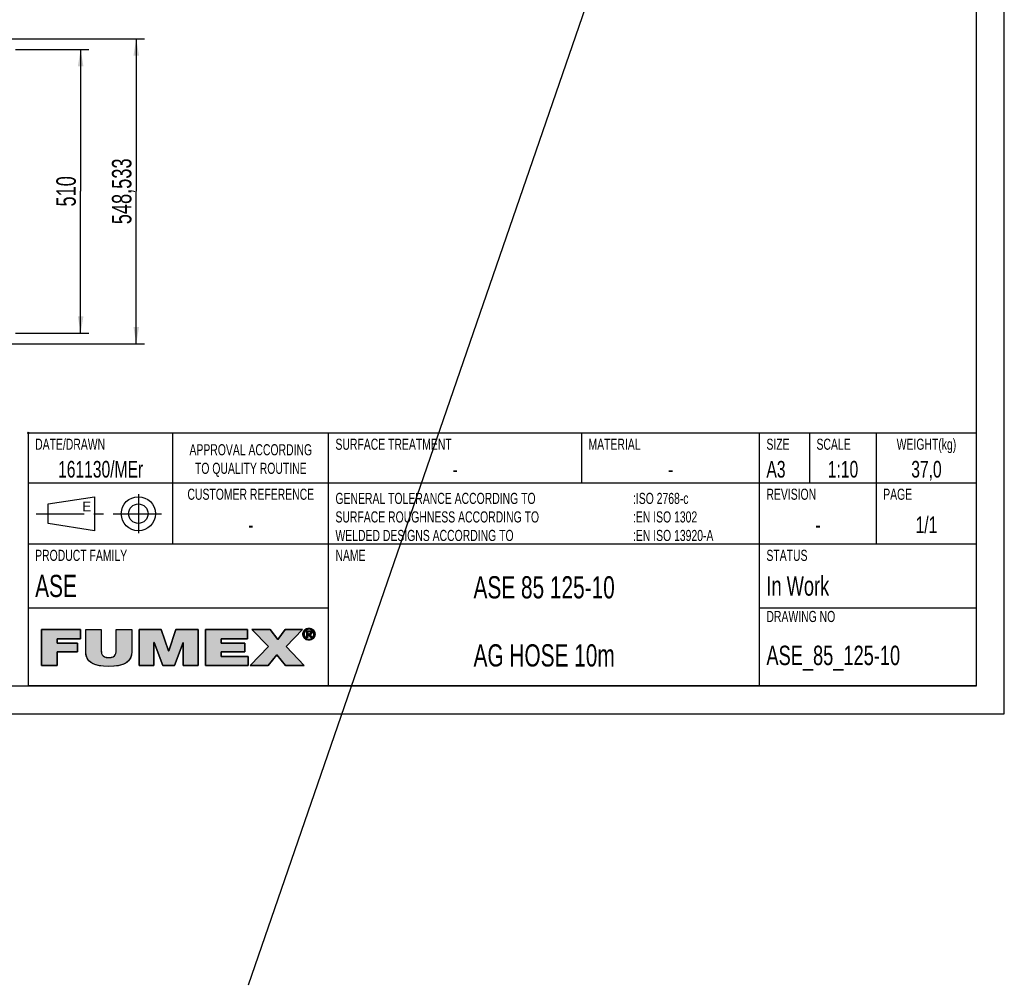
# Model space of a CAD drawing. Extents: x 0 to 420, y -49 to 297.
# Tile 19 of 20: x 243 to 420, y -49 to 125. Entities that reach past the tile are written whole.
import ezdxf

# ---------------------------------------------------------------- set-up
doc = ezdxf.new("R2010")
doc.units = 0
doc.header["$LTSCALE"] = 23.1
doc.linetypes.add('CENTER', pattern=[0.6, 0.375, -0.075, 0.075, -0.075])
doc.layers.get('0').update_dxf_attribs({"linetype": 'CONTINUOUS'})
for name, color, linetype in [('ASE_85_125-10_DXF_DIMENSIO', 7, 'CONTINUOUS'), ('ASE_85_125-10_DXF_FORMAT', 7, 'CONTINUOUS'), ('ASE_85_125-1DXF_CONTINUOUS', 7, 'CONTINUOUS'), ('HOSE_125_10_DXF_CONTINUOUS', 7, 'CONTINUOUS')]:
    doc.layers.add(name, color=color, linetype=linetype)
doc.styles.get("Standard").update_dxf_attribs({"font": 'txt', "width": 0.7})
doc.styles.add('TEXTSTYLE_2', font='txt', dxfattribs={"width": 0.7})
doc.styles.add('TEXTSTYLE_3', font='txt')
doc.dimstyles.new('DIMSTYLE_2', dxfattribs={"dimtxt": 3.5, "dimasz": 3, "dimexe": 1.5, "dimexo": 1, "dimgap": 0.875, "dimtad": 1, "dimdec": 3, "dimlfac": 10, "dimtxsty": 'STANDARD', "dimblk": '_ARROW_FILLED', "dimblk1": '_ARROW_FILLED', "dimblk2": '_ARROW_FILLED', "dimcen": 0.09, "dimazin": 3, "dimtp": 0.8, "dimtm": 0.8, "dimtfac": 1, "dimtdec": 3, "dimtofl": 0, "dimtmove": 0, "dimatfit": 3, "dimtolj": 1})

# ---------------------------------------------------------------- blocks, each defined once
blk = doc.blocks.new('BLOCK_2_BL1', base_point=(271.47, 11.94))
at = {"layer": 'ASE_85_125-10_DXF_FORMAT', "linetype": 'CONTINUOUS'}
for points in [[(249.69, 8.65), (246.89, 8.65), (246.89, 15.14), (253.91, 15.14), (253.91, 13.48), (249.69, 13.48), (249.69, 12.67), (253.32, 12.67), (253.32, 11.12), (249.69, 11.12)], [(263.1, 15.14), (263.1, 11.16), (263.06, 10.66), (262.95, 10.23), (262.77, 9.85), (262.52, 9.52), (262.19, 9.24), (261.79, 8.99), (261.28, 8.79), (260.65, 8.63), (259.88, 8.53), (258.96, 8.5), (258.04, 8.53), (257.27, 8.63), (256.64, 8.79), (256.13, 8.99), (255.72, 9.24), (255.39, 9.53), (255.14, 9.86), (254.96, 10.23), (254.85, 10.66), (254.81, 11.16), (254.81, 15.14), (257.61, 15.14), (257.61, 11.61), (257.62, 11.18), (257.68, 10.85), (257.79, 10.6), (257.96, 10.4), (258.19, 10.25), (258.53, 10.15), (258.97, 10.11), (259.41, 10.15), (259.73, 10.25), (259.97, 10.4), (260.13, 10.6), (260.23, 10.86), (260.29, 11.19), (260.3, 11.61), (260.3, 15.14)], [(267.08, 8.65), (264.43, 8.65), (264.43, 15.14), (268.41, 15.14), (269.71, 11.32), (269.74, 11.32), (271.04, 15.14), (275.02, 15.14), (275.02, 8.65), (272.37, 8.65), (272.37, 12.82), (272.35, 12.82), (270.77, 8.65), (268.68, 8.65), (267.1, 12.82), (267.08, 12.82)], [(284.04, 8.65), (276.37, 8.65), (276.37, 15.14), (283.9, 15.14), (283.9, 13.48), (279.17, 13.48), (279.17, 12.67), (283.46, 12.67), (283.46, 11.12), (279.17, 11.12), (279.17, 10.31), (284.04, 10.31)], [(287.6, 8.65), (284.39, 8.65), (287.68, 12.11), (284.68, 15.14), (287.97, 15.14), (289.34, 13.38), (290.69, 15.14), (293.8, 15.14), (290.89, 12.09), (294.13, 8.65), (290.76, 8.65), (289.2, 10.59)], [(294.32, 14.93), (294.24, 14.82), (294.17, 14.71), (294.13, 14.58), (294.1, 14.45), (294.09, 14.31), (293.88, 14.15), (293.87, 14.31), (293.88, 14.48), (293.92, 14.63), (293.98, 14.78), (294.06, 14.92), (294.36, 14.97)], [(294.1, 14.17), (294.13, 14.04), (294.17, 13.91), (294.24, 13.8), (294.32, 13.7), (294.16, 13.58), (294.06, 13.71), (293.98, 13.84), (293.92, 13.99), (293.88, 14.15), (294.09, 14.31)], [(294.47, 15.06), (294.36, 14.97), (294.06, 14.92), (294.16, 15.04), (294.58, 15.12)], [(294.7, 15.17), (294.58, 15.12), (294.16, 15.04), (294.27, 15.15), (294.83, 15.2)], [(294.96, 15.21), (294.83, 15.2), (294.27, 15.15), (294.34, 15.2), (295.44, 15.28), (295.58, 15.2), (295.65, 15.15), (295.76, 15.04), (295.86, 14.92), (295.94, 14.78), (296, 14.63), (296.04, 14.48), (296.05, 14.31), (296.04, 14.15), (296, 13.99), (295.94, 13.84), (295.86, 13.71), (295.76, 13.58), (295.65, 13.47), (295.58, 13.42), (295.44, 13.34), (295.29, 13.28), (295.13, 13.25), (294.8, 13.25), (294.64, 13.28), (294.48, 13.34), (294.41, 13.38), (294.96, 13.42), (295.1, 13.43), (295.22, 13.45), (295.35, 13.5), (295.46, 13.57), (295.56, 13.65), (295.6, 13.7), (295.68, 13.8), (295.75, 13.91), (295.79, 14.04), (295.82, 14.17), (295.83, 14.31), (295.82, 14.45), (295.79, 14.58), (295.75, 14.71), (295.68, 14.82), (295.6, 14.93), (295.56, 14.97), (295.46, 15.05), (295.34, 15.12), (295.22, 15.17), (295.1, 15.2)], [(294.96, 15.39), (295.13, 15.37), (295.29, 15.34), (295.44, 15.28), (294.34, 15.2), (294.48, 15.28), (294.64, 15.34), (294.8, 15.37)], [(294.74, 14.77), (294.55, 13.69), (294.55, 14.93), (295.02, 14.93), (295.02, 14.93), (295.13, 14.92), (295.21, 14.91), (295.28, 14.89), (295.33, 14.86), (295.38, 14.82), (295.4, 14.8), (295.41, 14.77), (295.44, 14.72), (295.45, 14.66), (295.46, 14.58), (295.45, 14.5), (295.43, 14.44), (295.41, 14.39), (295.09, 14.39), (295.13, 14.4), (295.16, 14.41), (295.19, 14.43), (295.21, 14.44), (295.23, 14.46), (295.24, 14.49), (295.25, 14.52), (295.26, 14.55), (295.26, 14.59), (295.26, 14.62), (295.25, 14.65), (295.24, 14.68), (295.23, 14.7), (295.21, 14.72), (295.18, 14.73), (295.15, 14.75), (295.12, 14.76), (295.08, 14.77), (295.03, 14.77), (294.99, 14.77), (294.86, 14.77)], [(294.96, 14.39), (294.98, 14.39), (295.04, 14.39), (295.09, 14.39), (295.41, 14.39), (294.74, 14.23), (294.74, 13.69), (294.55, 13.69), (294.74, 14.77), (294.74, 14.58), (294.74, 14.39), (294.85, 14.39)], [(295.14, 14.24), (295.49, 13.69), (295.28, 13.69), (294.95, 14.23), (294.74, 14.23), (295.41, 14.39), (295.37, 14.34), (295.33, 14.3), (295.27, 14.27), (295.21, 14.25)], [(294.36, 13.65), (294.46, 13.57), (294.27, 13.47), (294.16, 13.58), (294.32, 13.7)], [(294.58, 13.5), (294.7, 13.45), (294.41, 13.38), (294.27, 13.47), (294.46, 13.57)]]:
    blk.add_hatch(color=7, dxfattribs=at).paths.add_polyline_path(points)
at = {"layer": 'ASE_85_125-10_DXF_FORMAT', "color": 7, "linetype": 'CONTINUOUS'}
for p, q in [((253.91, 15.14), (246.89, 15.14)), ((246.89, 15.14), (246.89, 8.65)), ((253.91, 15.14), (246.89, 15.14)), ((246.89, 15.14), (246.89, 8.65)), ((253.91, 13.48), (253.91, 15.14)), ((253.91, 13.48), (253.91, 15.14)), ((268.41, 15.14), (264.43, 15.14)), ((264.43, 15.14), (264.43, 8.65)), ((268.41, 15.14), (264.43, 15.14)), ((264.43, 15.14), (264.43, 8.65)), ((269.71, 11.32), (268.41, 15.14)), ((269.71, 11.32), (268.41, 15.14)), ((271.04, 15.14), (269.74, 11.32)), ((271.04, 15.14), (269.74, 11.32)), ((275.02, 15.14), (271.04, 15.14)), ((275.02, 15.14), (271.04, 15.14)), ((275.02, 8.65), (275.02, 15.14)), ((275.02, 8.65), (275.02, 15.14)), ((283.9, 15.14), (276.37, 15.14)), ((276.37, 15.14), (276.37, 8.65)), ((283.9, 15.14), (276.37, 15.14)), ((276.37, 15.14), (276.37, 8.65)), ((283.9, 13.48), (283.9, 15.14)), ((283.9, 13.48), (283.9, 15.14)), ((287.97, 15.14), (284.68, 15.14)), ((284.68, 15.14), (287.68, 12.11)), ((287.97, 15.14), (284.68, 15.14)), ((284.68, 15.14), (287.68, 12.11)), ((289.34, 13.38), (287.97, 15.14)), ((289.34, 13.38), (287.97, 15.14)), ((290.69, 15.14), (289.34, 13.38)), ((290.69, 15.14), (289.34, 13.38)), ((293.8, 15.14), (290.69, 15.14)), ((293.8, 15.14), (290.69, 15.14)), ((290.89, 12.09), (293.8, 15.14)), ((290.89, 12.09), (293.8, 15.14)), ((249.69, 12.67), (249.69, 13.48)), ((249.69, 13.48), (253.91, 13.48)), ((249.69, 12.67), (249.69, 13.48)), ((249.69, 13.48), (253.91, 13.48)), ((253.32, 12.67), (249.69, 12.67)), ((253.32, 12.67), (249.69, 12.67)), ((253.32, 11.12), (253.32, 12.67)), ((253.32, 11.12), (253.32, 12.67)), ((267.08, 8.65), (267.08, 12.82)), ((267.08, 12.82), (267.1, 12.82)), ((267.08, 8.65), (267.08, 12.82)), ((267.08, 12.82), (267.1, 12.82)), ((267.1, 12.82), (268.68, 8.65)), ((267.1, 12.82), (268.68, 8.65)), ((270.77, 8.65), (272.35, 12.82)), ((270.77, 8.65), (272.35, 12.82)), ((272.35, 12.82), (272.37, 12.82)), ((272.35, 12.82), (272.37, 12.82)), ((272.37, 12.82), (272.37, 8.65)), ((272.37, 12.82), (272.37, 8.65)), ((279.17, 12.67), (279.17, 13.48)), ((279.17, 13.48), (283.9, 13.48)), ((279.17, 12.67), (279.17, 13.48)), ((279.17, 13.48), (283.9, 13.48)), ((283.46, 12.67), (279.17, 12.67)), ((283.46, 12.67), (279.17, 12.67)), ((283.46, 11.12), (283.46, 12.67)), ((283.46, 11.12), (283.46, 12.67)), ((249.69, 8.65), (249.69, 11.12)), ((249.69, 11.12), (253.32, 11.12)), ((249.69, 8.65), (249.69, 11.12)), ((249.69, 11.12), (253.32, 11.12)), ((269.74, 11.32), (269.71, 11.32)), ((269.74, 11.32), (269.71, 11.32)), ((279.17, 10.31), (279.17, 11.12)), ((279.17, 11.12), (283.46, 11.12)), ((279.17, 10.31), (279.17, 11.12)), ((279.17, 11.12), (283.46, 11.12)), ((287.68, 12.11), (284.39, 8.65)), ((287.68, 12.11), (284.39, 8.65)), ((294.13, 8.65), (290.89, 12.09)), ((294.13, 8.65), (290.89, 12.09)), ((284.04, 10.31), (279.17, 10.31)), ((284.04, 10.31), (279.17, 10.31)), ((284.04, 8.65), (284.04, 10.31)), ((284.04, 8.65), (284.04, 10.31)), ((287.6, 8.65), (289.2, 10.59)), ((287.6, 8.65), (289.2, 10.59)), ((289.2, 10.59), (290.76, 8.65)), ((289.2, 10.59), (290.76, 8.65)), ((246.89, 8.65), (249.69, 8.65)), ((246.89, 8.65), (249.69, 8.65)), ((264.43, 8.65), (267.08, 8.65)), ((264.43, 8.65), (267.08, 8.65)), ((268.68, 8.65), (270.77, 8.65)), ((268.68, 8.65), (270.77, 8.65)), ((272.37, 8.65), (275.02, 8.65)), ((272.37, 8.65), (275.02, 8.65)), ((276.37, 8.65), (284.04, 8.65)), ((276.37, 8.65), (284.04, 8.65)), ((284.39, 8.65), (287.6, 8.65)), ((284.39, 8.65), (287.6, 8.65)), ((290.76, 8.65), (294.13, 8.65)), ((290.76, 8.65), (294.13, 8.65))]:
    blk.add_line(p, q, dxfattribs=at)
for points in [[(249.69, 8.65), (246.89, 8.65), (246.89, 15.14), (253.91, 15.14), (253.91, 13.48), (249.69, 13.48), (249.69, 12.67), (253.32, 12.67), (253.32, 11.12), (249.69, 11.12), (249.69, 8.65)], [(263.1, 15.14), (263.1, 11.16), (263.06, 10.66), (262.95, 10.23), (262.77, 9.85), (262.52, 9.52), (262.19, 9.24), (261.79, 8.99), (261.28, 8.79), (260.65, 8.63), (259.88, 8.53), (258.96, 8.5), (258.04, 8.53), (257.27, 8.63), (256.64, 8.79), (256.13, 8.99), (255.72, 9.24), (255.39, 9.53), (255.14, 9.86), (254.96, 10.23), (254.85, 10.66), (254.81, 11.16), (254.81, 15.14), (257.61, 15.14), (257.61, 11.61), (257.62, 11.18), (257.68, 10.85), (257.79, 10.6), (257.96, 10.4), (258.19, 10.25), (258.53, 10.15), (258.97, 10.11), (259.41, 10.15), (259.73, 10.25), (259.97, 10.4), (260.13, 10.6), (260.23, 10.86), (260.29, 11.19), (260.3, 11.61), (260.3, 15.14), (263.1, 15.14)], [(267.08, 8.65), (264.43, 8.65), (264.43, 15.14), (268.41, 15.14), (269.71, 11.32), (269.74, 11.32), (271.04, 15.14), (275.02, 15.14), (275.02, 8.65), (272.37, 8.65), (272.37, 12.82), (272.35, 12.82), (270.77, 8.65), (268.68, 8.65), (267.1, 12.82), (267.08, 12.82), (267.08, 8.65)], [(284.04, 8.65), (276.37, 8.65), (276.37, 15.14), (283.9, 15.14), (283.9, 13.48), (279.17, 13.48), (279.17, 12.67), (283.46, 12.67), (283.46, 11.12), (279.17, 11.12), (279.17, 10.31), (284.04, 10.31), (284.04, 8.65)], [(287.6, 8.65), (284.39, 8.65), (287.68, 12.11), (284.68, 15.14), (287.97, 15.14), (289.34, 13.38), (290.69, 15.14), (293.8, 15.14), (290.89, 12.09), (294.13, 8.65), (290.76, 8.65), (289.2, 10.59), (287.6, 8.65)], [(294.32, 14.93), (294.24, 14.82), (294.17, 14.71), (294.13, 14.58), (294.1, 14.45), (294.09, 14.31), (293.88, 14.15), (293.87, 14.31), (293.88, 14.48), (293.92, 14.63), (293.98, 14.78), (294.06, 14.92), (294.36, 14.97), (294.32, 14.93)], [(294.1, 14.17), (294.13, 14.04), (294.17, 13.91), (294.24, 13.8), (294.32, 13.7), (294.16, 13.58), (294.06, 13.71), (293.98, 13.84), (293.92, 13.99), (293.88, 14.15), (294.09, 14.31), (294.1, 14.17)], [(294.47, 15.06), (294.36, 14.97), (294.06, 14.92), (294.16, 15.04), (294.58, 15.12), (294.47, 15.06)], [(294.7, 15.17), (294.58, 15.12), (294.16, 15.04), (294.27, 15.15), (294.83, 15.2), (294.7, 15.17)], [(294.96, 15.21), (294.83, 15.2), (294.27, 15.15), (294.34, 15.2), (295.44, 15.28), (295.58, 15.2), (295.65, 15.15), (295.76, 15.04), (295.86, 14.92), (295.94, 14.78), (296, 14.63), (296.04, 14.48), (296.05, 14.31), (296.04, 14.15), (296, 13.99), (295.94, 13.84), (295.86, 13.71), (295.76, 13.58), (295.65, 13.47), (295.58, 13.42), (295.44, 13.34), (295.29, 13.28), (295.13, 13.25), (294.8, 13.25), (294.64, 13.28), (294.48, 13.34), (294.41, 13.38), (294.96, 13.42), (295.1, 13.43), (295.22, 13.45), (295.35, 13.5), (295.46, 13.57), (295.56, 13.65), (295.6, 13.7), (295.68, 13.8), (295.75, 13.91), (295.79, 14.04), (295.82, 14.17), (295.83, 14.31), (295.82, 14.45), (295.79, 14.58), (295.75, 14.71), (295.68, 14.82), (295.6, 14.93), (295.56, 14.97), (295.46, 15.05), (295.34, 15.12), (295.22, 15.17), (295.1, 15.2), (294.96, 15.21)], [(294.96, 15.39), (295.13, 15.37), (295.29, 15.34), (295.44, 15.28), (294.34, 15.2), (294.48, 15.28), (294.64, 15.34), (294.8, 15.37), (294.96, 15.39)], [(294.74, 14.77), (294.55, 13.69), (294.55, 14.93), (295.02, 14.93), (295.02, 14.93), (295.13, 14.92), (295.21, 14.91), (295.28, 14.89), (295.33, 14.86), (295.38, 14.82), (295.4, 14.8), (295.41, 14.77), (295.44, 14.72), (295.45, 14.66), (295.46, 14.58), (295.45, 14.5), (295.43, 14.44), (295.41, 14.39), (295.09, 14.39), (295.13, 14.4), (295.16, 14.41), (295.19, 14.43), (295.21, 14.44), (295.23, 14.46), (295.24, 14.49), (295.25, 14.52), (295.26, 14.55), (295.26, 14.59), (295.26, 14.62), (295.25, 14.65), (295.24, 14.68), (295.23, 14.7), (295.21, 14.72), (295.18, 14.73), (295.15, 14.75), (295.12, 14.76), (295.08, 14.77), (295.03, 14.77), (294.99, 14.77), (294.86, 14.77), (294.74, 14.77)], [(294.96, 14.39), (294.98, 14.39), (295.04, 14.39), (295.09, 14.39), (295.41, 14.39), (294.74, 14.23), (294.74, 13.69), (294.55, 13.69), (294.74, 14.77), (294.74, 14.58), (294.74, 14.39), (294.85, 14.39), (294.96, 14.39)], [(295.14, 14.24), (295.49, 13.69), (295.28, 13.69), (294.95, 14.23), (294.74, 14.23), (295.41, 14.39), (295.37, 14.34), (295.33, 14.3), (295.27, 14.27), (295.21, 14.25), (295.14, 14.24)], [(294.36, 13.65), (294.46, 13.57), (294.27, 13.47), (294.16, 13.58), (294.32, 13.7), (294.36, 13.65)], [(294.58, 13.5), (294.7, 13.45), (294.41, 13.38), (294.27, 13.47), (294.46, 13.57), (294.58, 13.5)]]:
    blk.add_lwpolyline(points, dxfattribs=at)
for points, knots in [([(263.1, 15.14), (263.1, 15.14), (260.3, 15.14), (260.3, 15.14), (260.3, 15.14), (260.3, 11.61), (260.3, 11.61), (260.3, 10.94), (260.3, 10.11), (258.97, 10.11), (257.61, 10.11), (257.61, 10.94), (257.61, 11.61), (257.61, 11.61), (257.61, 15.14), (257.61, 15.14), (257.61, 15.14), (254.81, 15.14), (254.81, 15.14), (254.81, 15.14), (254.81, 11.16), (254.81, 11.16), (254.81, 9.36), (256.19, 8.5), (258.96, 8.5), (261.74, 8.5), (263.1, 9.36), (263.1, 11.16), (263.1, 11.16), (263.1, 15.14), (263.1, 15.14)], [0, 0, 0, 0, 1, 1, 1, 2, 2, 2, 3, 3, 3, 4, 4, 4, 5, 5, 5, 6, 6, 6, 7, 7, 7, 8, 8, 8, 9, 9, 9, 10, 10, 10, 10]), ([(263.1, 15.14), (263.1, 15.14), (260.3, 15.14), (260.3, 15.14), (260.3, 15.14), (260.3, 11.61), (260.3, 11.61), (260.3, 10.94), (260.3, 10.11), (258.97, 10.11), (257.61, 10.11), (257.61, 10.94), (257.61, 11.61), (257.61, 11.61), (257.61, 15.14), (257.61, 15.14), (257.61, 15.14), (254.81, 15.14), (254.81, 15.14), (254.81, 15.14), (254.81, 11.16), (254.81, 11.16), (254.81, 9.36), (256.19, 8.5), (258.96, 8.5), (261.74, 8.5), (263.1, 9.36), (263.1, 11.16), (263.1, 11.16), (263.1, 15.14), (263.1, 15.14)], [0, 0, 0, 0, 1, 1, 1, 2, 2, 2, 3, 3, 3, 4, 4, 4, 5, 5, 5, 6, 6, 6, 7, 7, 7, 8, 8, 8, 9, 9, 9, 10, 10, 10, 10]), ([(294.96, 13.24), (295.55, 13.24), (296.05, 13.69), (296.05, 14.31), (296.05, 14.93), (295.55, 15.39), (294.96, 15.39), (294.37, 15.39), (293.87, 14.93), (293.87, 14.31), (293.87, 13.69), (294.37, 13.24), (294.96, 13.24)], [0, 0, 0, 0, 1, 1, 1, 2, 2, 2, 3, 3, 3, 4, 4, 4, 4]), ([(294.96, 13.24), (295.55, 13.24), (296.05, 13.69), (296.05, 14.31), (296.05, 14.93), (295.55, 15.39), (294.96, 15.39), (294.37, 15.39), (293.87, 14.93), (293.87, 14.31), (293.87, 13.69), (294.37, 13.24), (294.96, 13.24)], [0, 0, 0, 0, 1, 1, 1, 2, 2, 2, 3, 3, 3, 4, 4, 4, 4]), ([(294.09, 14.31), (294.09, 14.82), (294.47, 15.21), (294.96, 15.21), (295.45, 15.21), (295.83, 14.82), (295.83, 14.31), (295.83, 13.8), (295.45, 13.42), (294.96, 13.42), (294.47, 13.42), (294.09, 13.8), (294.09, 14.31)], [0, 0, 0, 0, 1, 1, 1, 2, 2, 2, 3, 3, 3, 4, 4, 4, 4]), ([(294.09, 14.31), (294.09, 14.82), (294.47, 15.21), (294.96, 15.21), (295.45, 15.21), (295.83, 14.82), (295.83, 14.31), (295.83, 13.8), (295.45, 13.42), (294.96, 13.42), (294.47, 13.42), (294.09, 13.8), (294.09, 14.31)], [0, 0, 0, 0, 1, 1, 1, 2, 2, 2, 3, 3, 3, 4, 4, 4, 4]), ([(294.74, 14.23), (294.74, 14.23), (294.95, 14.23), (294.95, 14.23), (294.95, 14.23), (295.28, 13.69), (295.28, 13.69), (295.28, 13.69), (295.49, 13.69), (295.49, 13.69), (295.49, 13.69), (295.14, 14.24), (295.14, 14.24), (295.32, 14.26), (295.46, 14.36), (295.46, 14.58), (295.46, 14.82), (295.31, 14.93), (295.02, 14.93), (295.02, 14.93), (294.55, 14.93), (294.55, 14.93), (294.55, 14.93), (294.55, 13.69), (294.55, 13.69), (294.55, 13.69), (294.74, 13.69), (294.74, 13.69), (294.74, 13.69), (294.74, 14.23), (294.74, 14.23)], [0, 0, 0, 0, 1, 1, 1, 2, 2, 2, 3, 3, 3, 4, 4, 4, 5, 5, 5, 6, 6, 6, 7, 7, 7, 8, 8, 8, 9, 9, 9, 10, 10, 10, 10]), ([(294.74, 14.23), (294.74, 14.23), (294.95, 14.23), (294.95, 14.23), (294.95, 14.23), (295.28, 13.69), (295.28, 13.69), (295.28, 13.69), (295.49, 13.69), (295.49, 13.69), (295.49, 13.69), (295.14, 14.24), (295.14, 14.24), (295.32, 14.26), (295.46, 14.36), (295.46, 14.58), (295.46, 14.82), (295.31, 14.93), (295.02, 14.93), (295.02, 14.93), (294.55, 14.93), (294.55, 14.93), (294.55, 14.93), (294.55, 13.69), (294.55, 13.69), (294.55, 13.69), (294.74, 13.69), (294.74, 13.69), (294.74, 13.69), (294.74, 14.23), (294.74, 14.23)], [0, 0, 0, 0, 1, 1, 1, 2, 2, 2, 3, 3, 3, 4, 4, 4, 5, 5, 5, 6, 6, 6, 7, 7, 7, 8, 8, 8, 9, 9, 9, 10, 10, 10, 10]), ([(294.74, 14.39), (294.74, 14.39), (294.74, 14.77), (294.74, 14.77), (294.74, 14.77), (294.99, 14.77), (294.99, 14.77), (295.12, 14.77), (295.26, 14.74), (295.26, 14.59), (295.26, 14.4), (295.12, 14.39), (294.96, 14.39), (294.96, 14.39), (294.74, 14.39), (294.74, 14.39)], [0, 0, 0, 0, 1, 1, 1, 2, 2, 2, 3, 3, 3, 4, 4, 4, 5, 5, 5, 5]), ([(294.74, 14.39), (294.74, 14.39), (294.74, 14.77), (294.74, 14.77), (294.74, 14.77), (294.99, 14.77), (294.99, 14.77), (295.12, 14.77), (295.26, 14.74), (295.26, 14.59), (295.26, 14.4), (295.12, 14.39), (294.96, 14.39), (294.96, 14.39), (294.74, 14.39), (294.74, 14.39)], [0, 0, 0, 0, 1, 1, 1, 2, 2, 2, 3, 3, 3, 4, 4, 4, 5, 5, 5, 5])]:
    blk.add_open_spline(points, degree=3, knots=knots, dxfattribs=at)
for points in [[(294.96, 13.42), (294.41, 13.38), (294.83, 13.43), (294.7, 13.45)], [(294.96, 13.24), (294.8, 13.25), (295.13, 13.25)]]:
    blk.add_solid(points, dxfattribs=at)
blk = doc.blocks.new('_ARROW_FILLED')
at = {"color": 0, "linetype": 'BYBLOCK'}
blk.add_solid([(0, 0), (-1, 0.167), (-1, -0.167)], dxfattribs=at)
blk = doc.blocks.new('*D4')
at = {"layer": 'ASE_85_125-10_DXF_DIMENSIO', "color": 2, "linetype": 'CONTINUOUS'}
for p, q in [((241.1, 121.43), (265.4, 121.43)), ((263.9, 121.43), (263.9, 94)), ((263.9, 66.57), (263.9, 94)), ((241.1, 66.57), (265.4, 66.57))]:
    blk.add_line(p, q, dxfattribs=at)
at = {"layer": 'ASE_85_125-10_DXF_DIMENSIO', "color": 2, "linetype": 'CONTINUOUS', "xscale": 3, "yscale": 3, "zscale": 3}
for p, rotation in [((263.9, 121.43), 90), ((263.9, 66.57), 270)]:
    blk.add_blockref('_ARROW_FILLED', p, dxfattribs=dict(at, rotation=rotation))
at = {"layer": 'ASE_85_125-10_DXF_DIMENSIO', "color": 2, "linetype": 'CONTINUOUS', "insert": (259.53, 94), "char_height": 3.5, "width": 26.25, "attachment_point": 2, "rotation": 90}
blk.add_mtext('548,533', dxfattribs=at)
blk = doc.blocks.new('*D5')
at = {"layer": 'ASE_85_125-10_DXF_DIMENSIO', "color": 2, "linetype": 'CONTINUOUS'}
for p, q in [((242.2, 119.5), (255.4, 119.5)), ((253.9, 119.5), (253.9, 94)), ((253.9, 68.5), (253.9, 94)), ((242.2, 68.5), (255.4, 68.5))]:
    blk.add_line(p, q, dxfattribs=at)
at = {"layer": 'ASE_85_125-10_DXF_DIMENSIO', "color": 2, "linetype": 'CONTINUOUS', "xscale": 3, "yscale": 3, "zscale": 3}
for p, rotation in [((253.9, 119.5), 90), ((253.9, 68.5), 270)]:
    blk.add_blockref('_ARROW_FILLED', p, dxfattribs=dict(at, rotation=rotation))
at = {"layer": 'ASE_85_125-10_DXF_DIMENSIO', "color": 2, "linetype": 'CONTINUOUS', "insert": (249.53, 94), "char_height": 3.5, "width": 10.875, "attachment_point": 2, "rotation": 90}
blk.add_mtext('510', dxfattribs=at)
blk = doc.blocks.new('VYPLACERING_BL2', base_point=(257.5, 36))
at = {"layer": 'ASE_85_125-1DXF_CONTINUOUS', "color": 7, "linetype": 'CONTINUOUS'}
for p, q in [((248.09, 37.75), (256.4, 39.06)), ((256.4, 39.06), (256.4, 32.94)), ((248.09, 34.25), (248.09, 37.75)), ((256.4, 32.94), (248.09, 34.25))]:
    blk.add_line(p, q, dxfattribs=at)
at = {"layer": 'ASE_85_125-1DXF_CONTINUOUS', "color": 7, "linetype": 'CENTER'}
for p, q in [((264.28, 39.5), (264.28, 32.5)), ((245.9, 36), (269.09, 36))]:
    blk.add_line(p, q, dxfattribs=at)
at = {"layer": 'ASE_85_125-1DXF_CONTINUOUS', "color": 7, "linetype": 'CONTINUOUS'}
for radius in [3.06, 1.75]:
    blk.add_circle((264.28, 36), radius, dxfattribs=at)

msp = doc.modelspace()

# ---------------------------------------------------------------- linework, layer by layer
at = {"layer": 'ASE_85_125-10_DXF_FORMAT', "color": 7, "linetype": 'CONTINUOUS'}
for p, q in [((419.99842, -0.00152), (419.99842, 296.99848)), ((414.99842, 4.99848), (414.99842, 291.99848)), ((244.65469, 50.34226), (244.34219, 50.65476)), ((244.65469, 50.65476), (244.34219, 50.34226)), ((414.99842, 50.49848), (244.49842, 50.49848)), ((244.49842, 4.99848), (244.49842, 50.49848)), ((270.49842, 30.49848), (270.49842, 50.49848)), ((298.49842, 4.99848), (298.49842, 50.49848)), ((343.99842, 41.49848), (343.99842, 50.49848)), ((375.99842, 4.99848), (375.99842, 50.49848)), ((384.99842, 41.49848), (384.99842, 50.49848)), ((396.99842, 30.49848), (396.99842, 50.49848)), ((414.99842, 4.99848), (414.99842, 50.49848)), ((414.99842, 41.49848), (244.49842, 41.49848)), ((414.99842, 30.49848), (244.49842, 30.49848)), ((298.49842, 18.99848), (244.49842, 18.99848)), ((414.99842, 18.99848), (375.99842, 18.99848)), ((24.99842, 4.99848), (414.99842, 4.99848)), ((414.99842, 4.99848), (244.49842, 4.99848)), ((-0.00158, -0.00152), (419.99842, -0.00152))]:
    msp.add_line(p, q, dxfattribs=at)
at = {"layer": 'HOSE_125_10_DXF_CONTINUOUS', "color": 4, "linetype": 'CONTINUOUS'}
msp.add_line((363.55375, 181.96572), (284.01465, -48.86653), dxfattribs=at)

# ---------------------------------------------------------------- block references
at = {"layer": 'ASE_85_125-10_DXF_FORMAT', "color": 2, "linetype": 'CONTINUOUS'}
msp.add_blockref('BLOCK_2_BL1', (271.46701, 11.94061), dxfattribs=at)
at = {"layer": 'ASE_85_125-1DXF_CONTINUOUS', "color": 7, "linetype": 'CONTINUOUS'}
msp.add_blockref('VYPLACERING_BL2', (257.49842, 35.99848), dxfattribs=at)

# ---------------------------------------------------------------- texts
at = {"color": 7, "linetype": 'CONTINUOUS'}
for s, insert, char_height, width, attachment_point, style in [('DATE/DRAWN', (245.72342, 49.49848), 2, 14, 1, 'TEXTSTYLE_2'), ('WEIGHT(kg)', (405.99842, 49.49848), 2, 14, 2, 'TEXTSTYLE_2'), ('APPROVAL ACCORDING\\PTO QUALITY ROUTINE', (284.49842, 48.49848), 2, 25.2, 2, 'TEXTSTYLE_2'), ('SURFACE TREATMENT', (299.72342, 49.49848), 2, 23.8, 1, 'TEXTSTYLE_2'), ('MATERIAL', (345.22342, 49.49848), 2, 11.2, 1, 'TEXTSTYLE_2'), ('SIZE ', (377.22342, 49.49848), 2, 7, 1, 'TEXTSTYLE_2'), ('SCALE', (386.22342, 49.49848), 2, 7, 1, 'TEXTSTYLE_2'), ('CUSTOMER REFERENCE', (284.49842, 40.49848), 2, 25.2, 2, 'TEXTSTYLE_2'), ('REVISION', (377.22342, 40.49848), 2, 11.2, 1, 'TEXTSTYLE_2'), ('PAGE', (398.22342, 40.49848), 2, 5.6, 1, 'TEXTSTYLE_2'), ('E', (254.21717, 38.18598), 1.75, 1.75, 1, 'TEXTSTYLE_3')]:
    msp.add_mtext(s, dxfattribs=dict(at, insert=insert, char_height=char_height, width=width, attachment_point=attachment_point, style=style))
at = {"color": 7, "linetype": 'CONTINUOUS', "char_height": 3}
for s, insert, width, attachment_point in [('161130/MEr', (257.49842, 45.49848), 32.25, 2), ('A3 ', (377.22342, 45.49848), 11.4642857, 1), ('1:10', (390.99842, 45.49848), 11.1428571, 2), ('37,0', (405.99842, 45.49848), 13.7142857, 2), ('-', (321.24842, 45.49848), 4.0714286, 2), ('-', (359.99842, 45.49848), 4.0714286, 2)]:
    msp.add_mtext(s, dxfattribs=dict(at, insert=insert, width=width, attachment_point=attachment_point))
at = {"layer": 'ASE_85_125-10_DXF_FORMAT', "color": 7, "linetype": 'CONTINUOUS', "char_height": 2, "attachment_point": 1, "style": 'TEXTSTYLE_2'}
for s, insert, width in [('GENERAL TOLERANCE ACCORDING TO\\PSURFACE ROUGHNESS ACCORDING TO\\PWELDED DESIGNS ACCORDING TO\\P ', (299.72342, 39.74848), 42), (':ISO 2768-c\\P:EN ISO 1302\\P:EN ISO 13920-A ', (353.22342, 39.74848), 22.4), ('PRODUCT FAMILY', (245.72342, 29.49848), 19.6), ('NAME ', (299.72342, 29.49848), 7), ('STATUS ', (377.22342, 29.49848), 9.8), ('DRAWING NO', (377.22342, 18.49848), 14)]:
    msp.add_mtext(s, dxfattribs=dict(at, insert=insert, width=width))
at = {"layer": 'ASE_85_125-10_DXF_FORMAT', "color": 7, "linetype": 'CONTINUOUS'}
for s, insert, char_height, width, attachment_point in [('1/1', (405.99842, 35.49848), 3, 9.4285714, 2), ('-', (284.49842, 35.49848), 3, 4.0714286, 2), ('- ', (386.49842, 35.49848), 3, 7.6071429, 2), ('ASE', (245.72342, 24.99848), 4, 15.2857143, 1), ('ASE 85 125-10', (337.24842, 24.74848), 4, 58.5714286, 2), ('In Work  ', (377.22342, 24.74848), 3.5, 38.5, 1), ('AG HOSE 10m', (337.24842, 12.49848), 4, 52.5714286, 2), ('ASE_85_125-10', (377.22342, 12.24848), 3.5, 51.25, 1)]:
    msp.add_mtext(s, dxfattribs=dict(at, insert=insert, char_height=char_height, width=width, attachment_point=attachment_point))

# ---------------------------------------------------------------- dimensions: what is measured, and where the dimension line sits
at = {"layer": 'ASE_85_125-10_DXF_DIMENSIO', "color": 2, "linetype": 'CONTINUOUS'}
for base, p1, p2, angle, picture, middle in [((263.9036, 121.42767), (240.1036, 66.57436), (240.1036, 121.42767), 90, '*D4', (263.9036, 93.50102)), ((253.9036, 68.50101), (241.20361, 119.50101), (241.20361, 68.50101), 270, '*D5', (253.9036, 93.50102))]:
    dim = msp.add_linear_dim(base=base, p1=p1, p2=p2, angle=angle, dimstyle='DIMSTYLE_2', dxfattribs=at)
    dim.commit()
    dim.dimension.update_dxf_attribs({"geometry": picture, "text_midpoint": middle, "dimtype": 160})

doc.saveas('drawing.dxf')
